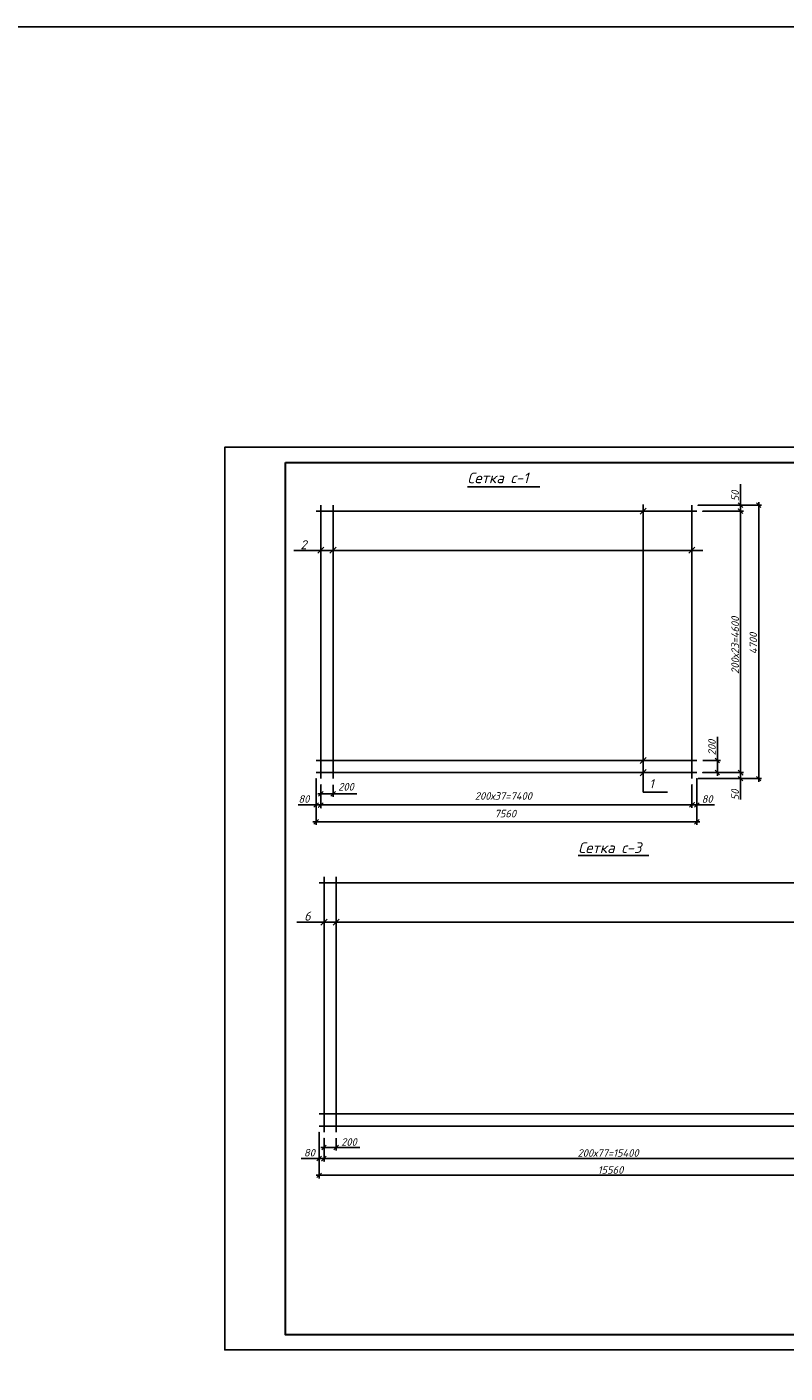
# Model space of a CAD drawing. Extents: x -119078 to 1619993, y 264752 to 340742.
# Tile 109 of 220: x 608035 to 632964, y 296460 to 340742. Entities that reach past the tile are written whole.
import ezdxf

# ---------------------------------------------------------------- set-up
doc = ezdxf.new("R2010")
doc.units = 0
doc.header["$MEASUREMENT"] = 0
doc.linetypes.add('CONTI', pattern=[0])
doc.layers.get('0').update_dxf_attribs({"color": 250, "linetype": 'CONTI'})
for name, color, linetype in [('PDF _Геометрия', 250, 'Continuous'), ('PDF _Текст', 7, 'Continuous'), ('Ярлык', 1, 'Continuous')]:
    doc.layers.add(name, color=color, linetype=linetype)
doc.styles.add('ICOCPEUR', font='isocpeui.ttf')
doc.styles.add('ISO', font='times.ttf')
doc.styles.add('PDF ISOCPEUR Italic', font='isocpeui.ttf')

msp = doc.modelspace()

# ---------------------------------------------------------------- linework, layer by layer
at = {"color": 3}
msp.add_lwpolyline([(919564.339, 264752.208), (-119077.586, 264752.208), (-119077.586, 340741.932), (919564.339, 340741.932)], close=True, dxfattribs=at)
at = {"layer": 'PDF _Геометрия', "lineweight": -3}
msp.add_lwpolyline([(656537.133, 297220.374), (656537.133, 326913.75), (614541.369, 326913.75), (614541.369, 297220.374)], close=True, dxfattribs=at)
at = {"layer": 'PDF _Геометрия', "lineweight": 30}
msp.add_lwpolyline([(616539.554, 326414.204), (656037.587, 326414.204), (656037.587, 297719.92), (616539.554, 297719.92)], close=True, dxfattribs=at)
at = {"layer": 'PDF _Геометрия', "color": 7, "lineweight": -3}
for points in [[(622520.008, 325611.201), (624357.322, 325611.201), (624899.203, 325611.201)], [(628298.658, 325035.452), (628298.658, 315573.705), (629098.779, 315573.705)], [(617541.478, 324811.08), (630059.772, 324811.08)], [(617702.349, 316013.984), (617702.349, 325010.052)], [(618100.292, 316013.984), (618100.292, 325010.052)], [(628396.028, 324912.682), (628197.056, 324709.476)], [(629898.901, 325010.052), (629898.901, 316013.984)], [(616809.092, 323524.112), (630258.743, 323524.112)], [(617799.717, 323625.715), (617600.746, 323426.743)], [(618201.895, 323625.715), (617998.689, 323426.743)], [(630000.503, 323625.715), (629801.531, 323426.743)], [(628396.028, 316712.501), (628197.056, 316513.529)], [(630059.772, 316610.899), (617541.478, 316610.899)], [(630059.772, 316212.955), (617541.478, 316212.955)], [(628396.028, 316310.324), (628197.056, 316111.352)], [(626164.403, 313487.758), (628001.717, 313487.758), (628488.563, 313487.758)], [(617803.351, 304381.62), (617803.351, 312780.773)], [(618205.528, 304381.62), (618205.528, 312780.773)], [(617642.48, 312581.801), (636764.946, 312581.801)], [(617904.953, 311396.436), (617701.748, 311197.464)], [(618302.897, 311396.436), (618103.925, 311197.464)], [(616910.094, 311294.833), (636832.681, 311294.833)], [(636764.946, 304982.769), (617642.48, 304982.769)], [(636764.946, 304584.825), (617642.48, 304584.825)]]:
    msp.add_lwpolyline(points, dxfattribs=at)
at = {"layer": 'PDF _Геометрия', "color": 251, "lineweight": -3, "true_color": 0x535353}
for points in [[(631499.142, 324709.478), (631499.142, 325010.052), (631499.142, 325695.87)], [(631571.111, 324938.083), (631422.941, 325086.254)], [(632168.027, 324938.083), (632019.856, 325086.254)], [(632096.058, 325111.655), (632096.058, 315912.381)], [(631596.512, 325010.052), (630102.106, 325010.052), (632193.427, 325010.052)], [(631499.142, 324912.683), (631499.142, 316111.353)], [(630737.123, 316111.353), (630737.123, 316610.899), (630737.123, 317394.086)], [(630813.325, 316538.931), (630660.921, 316687.101)], [(630258.743, 316610.899), (630838.725, 316610.899)], [(630258.743, 316212.955), (630838.725, 316212.955)], [(630660.921, 316289.157), (630813.325, 316136.753)], [(631499.142, 316310.325), (631499.142, 316013.984), (631499.142, 315328.166)], [(617541.478, 314494.177), (617541.478, 316013.984), (617541.478, 315048.758)], [(617702.349, 315412.834), (617702.349, 315810.778), (617702.349, 315048.758), (617702.349, 315810.778)], [(618100.292, 315810.778), (618100.292, 315412.834)], [(630059.772, 314494.177), (630059.772, 316013.984), (630059.772, 315048.758)], [(632193.427, 316013.984), (630102.106, 316013.984), (631596.512, 316013.984)], [(631422.941, 316085.952), (631571.111, 315937.782)], [(632019.856, 316085.952), (632168.027, 315937.782)], [(617600.746, 315510.204), (618100.292, 315510.204), (618883.479, 315510.204)], [(617774.317, 315586.406), (617626.147, 315438.235)], [(618024.09, 315438.235), (618176.494, 315586.406)], [(617799.718, 315150.361), (617541.478, 315150.361), (616953.029, 315150.361)], [(617617.68, 315222.33), (617465.276, 315074.159)], [(617600.746, 315150.361), (630000.503, 315150.361)], [(629801.531, 315150.361), (630059.772, 315150.361), (630648.22, 315150.361)], [(629983.57, 315074.159), (630135.974, 315222.33)], [(617439.875, 314595.78), (630161.374, 314595.78)], [(617617.68, 314671.982), (617465.276, 314519.578)], [(629983.57, 314519.578), (630135.974, 314671.982)], [(617642.48, 302866.047), (617642.48, 304381.62), (617642.48, 303420.628)], [(617701.748, 303882.073), (618205.528, 303882.073), (618984.482, 303882.073)], [(617879.553, 303958.275), (617727.149, 303805.871)], [(617803.351, 303780.471), (617803.351, 304182.648), (617803.351, 303420.628), (617803.351, 304182.648)], [(618129.326, 303805.871), (618277.496, 303958.275)], [(618205.528, 304182.648), (618205.528, 303780.471)], [(617904.953, 303517.997), (617642.48, 303517.997), (617054.031, 303517.997)], [(617718.682, 303594.199), (617570.511, 303446.029)], [(617701.748, 303517.997), (636705.678, 303517.997)], [(617545.111, 302967.65), (636862.316, 302967.65)], [(617718.682, 303039.618), (617570.511, 302891.448)]]:
    msp.add_lwpolyline(points, dxfattribs=at)
for points in [[(631596.512, 324811.08), (630258.743, 324811.08)], [(631571.111, 324734.878), (631422.941, 324887.282)], [(631596.512, 316212.955), (630258.743, 316212.955)], [(631422.941, 316289.157), (631571.111, 316136.753)], [(629898.901, 315048.758), (629898.901, 315810.778)], [(617774.317, 315222.33), (617626.147, 315074.159)], [(629826.932, 315074.159), (629975.103, 315222.33)], [(617879.553, 303594.199), (617727.149, 303446.029)]]:
    msp.add_lwpolyline(points, close=True, dxfattribs=at)

# ---------------------------------------------------------------- texts
at = {"linetype": 'Continuous', "lineweight": 25, "ltscale": 15, "insert": (12863.76, 311222.017), "char_height": 250, "width": 17877.44941, "attachment_point": 1, "style": 'ICOCPEUR'}
msp.add_mtext('\\pi4862.31;{\\H1.16667x;\\LАнтисейсмические мероприятия\\P\\pi0;\\H0.71428x;\\l       Для обеспечения сейсмостойкости несущих конструкций и фундаментов соблюдены все условия КМК 2.01.03-19 «Строительство в сейсмических районах».\\P\\pi5355.138;\\H1.4x;\\LАнтикоррозионная защита\\l\\P\\pi0;\\H0.71428x;       Защита конструкций от коррозии должна производиться в соответствии КМК 2.03.11-96 "Защита строительных конструкций от коррозии" ГОСТ 9.402-2004 «Покрытия лакокрасочные. Подготовка (металлических поверхностей перед окрашиванием». Антикоррозионное покрытие должно обеспечивать защиту конструкций. \\P       \\A1;Все несущие металлоконструкции грунтовать и\\A0; окрасить эмалью ПФ-115 (ГОСТ6465-76) за 2 раза по грунтовке ГФ-021 (ГОСТ 25129-82)\\A1;.\\P      Для железобетонных конструкций использовать бетон \\A0;на портландцементе по ГОСТ 10178-85*,\\A1; водонепроницаемости W\\A0;4\\A1; и морозостойкостью F100\\A0;.\\A1;\\P\\A0;       \\A1;Все \\A0;поверхности бетонных и ж.б конструкций, соприкасающиеся с грунтом обмазать \\A1;\\C256;горячим битумом за 2 раза\\A0;\\C0; по ГОСТ 28379-89.}\\P\\pi5566.64787;{\\H1.16666x;\\LАнтипросадочные мероприятия\\A1;\\l\\P\\pi0;\\H0.71428x;        В соответствии с требованиями КМК 2.02.01-98 приняты противопросадочные мероприятия для первого типа грунтовых условий. Для устранения просадочных свойств грунтов I типа предусмотрено уплотнение тяжелыми трамбовками грунтов в основании котлованов и устройство подготовки из бетона класса В7,5. Насыпные грунты и строительный мусор толщиной до 1,5м удалить и заменить засыпкой из ГПС до бетонной подготовки.}', dxfattribs=at)
at = {"layer": 'PDF _Текст', "lineweight": 30, "attachment_point": 7, "style": 'PDF ISOCPEUR Italic'}
for s, insert, char_height in [('Сетка с-1', (622520.008, 325733.041), 349.9713), ('2', (617028.475, 323558.071), 299.975), ('1', (628497.63, 315697.909), 299.975), ('Сетка с-3', (626164.403, 313569.23), 349.9713), ('6', (617150.101, 311343.427), 299.975)]:
    msp.add_mtext(s, dxfattribs=dict(at, insert=insert, char_height=char_height))
at = {"layer": 'PDF _Текст', "color": 251, "lineweight": 30, "true_color": 0x535353, "attachment_point": 7, "rotation": 90, "style": 'PDF ISOCPEUR Italic'}
for s, insert, char_height in [('50', (631448.341, 325137.055), 249.9795), ('200х23=4600', (631448.341, 319460.007), 249.97949), ('4700', (632045.257, 320107.724), 249.9795), ('200', (630686.321, 316780.237), 249.9795), ('50', (631448.341, 315302.765), 249.9795)]:
    msp.add_mtext(s, dxfattribs=dict(at, insert=insert, char_height=char_height))
at = {"layer": 'PDF _Текст', "color": 251, "lineweight": 30, "true_color": 0x535353, "attachment_point": 7, "style": 'PDF ISOCPEUR Italic'}
for s, insert, char_height in [('200', (618269.63, 315620.451), 249.9795), ('80', (616961.496, 315218.449), 249.9795), ('200х37=7400', (622761.314, 315319.185), 249.97949), ('80', (630220.642, 315218.449), 249.9795), ('7560', (623409.031, 314739.389), 249.9795), ('200', (618366.259, 303936.033), 249.9795), ('80', (617143.933, 303584.338), 249.9795), ('200х77=15400', (626139.002, 303574.457), 249.97949), ('15560', (626803.653, 303015.642), 249.9795)]:
    msp.add_mtext(s, dxfattribs=dict(at, insert=insert, char_height=char_height))
at = {"layer": 'Ярлык', "color": 165, "lineweight": 50, "char_height": 253.56783, "attachment_point": 1, "style": 'ISO'}
for s, insert, width in [('\\pi5485.19957;{\\fISOCPEUR|b0|i1|c204|p34;\\H2.7606x;\\C167;\\c8277566;ООО  \\fISOCPEUR|b0|i1|c0|p34;"UNIVER  PRO STILE"\\fISOCPEUR|b1|i1|c204|p34;\\Q15;\\T1.25; \\fArial|b1|i0|c204|p34;\\H0.36224x;\\T1.15;   \\fArial|b0|i0|c204|p34;\\T1;          }', (-90957.556, 325671.286), 25625.47242), ('\\pi5485.19957;{\\fISOCPEUR|b0|i1|c204|p34;\\H2.7606x;\\C167;\\c8277566;ООО  \\fISOCPEUR|b0|i1|c0|p34;"UNIVER  PRO STILE"\\fISOCPEUR|b1|i1|c204|p34;\\Q15;\\T1.25; \\fArial|b1|i0|c204|p34;\\H0.36224x;\\T1.15;   \\fArial|b0|i0|c204|p34;\\T1;          }', (-41908.934, 325671.286), 25625.47242), ('{\\C167;\\c8277566;             \\P\\P\\pi6540.45083;\\fISOCPEUR|b0|i1|c204|p34;\\H0.98593x;Лицензия  \\fISOCPEUR|b0|i1|c0|p34;№ 072193 \\fISOCPEUR|b0|i1|c204|p34;от \\fISOCPEUR|b0|i1|c0|p34;3 \\fISOCPEUR|b0|i1|c204|p34;апреля \\fISOCPEUR|b0|i1|c0|p34;202\\fISOCPEUR|b0|i1|c204|p34;3г\\fISOCPEUR|b0|i1|c0|p34;. \\P\\pi2223.49782;\\fISOCPEUR|b0|i1|c204|p34;Министерство строительства и жилищно-коммунального хозяйства Республики Узбекистан}', (-89126.802, 324659.709), 19682.04146), ('{\\C167;\\c8277566;             \\P\\P\\pi6540.45083;\\fISOCPEUR|b0|i1|c204|p34;\\H0.98593x;Лицензия  \\fISOCPEUR|b0|i1|c0|p34;№ 072193 \\fISOCPEUR|b0|i1|c204|p34;от \\fISOCPEUR|b0|i1|c0|p34;3 \\fISOCPEUR|b0|i1|c204|p34;апреля \\fISOCPEUR|b0|i1|c0|p34;202\\fISOCPEUR|b0|i1|c204|p34;3г\\fISOCPEUR|b0|i1|c0|p34;. \\P\\pi2223.49782;\\fISOCPEUR|b0|i1|c204|p34;Министерство строительства и жилищно-коммунального хозяйства Республики Узбекистан}', (-40078.181, 324659.709), 19682.04146)]:
    msp.add_mtext(s, dxfattribs=dict(at, insert=insert, width=width))

doc.saveas('drawing.dxf')
